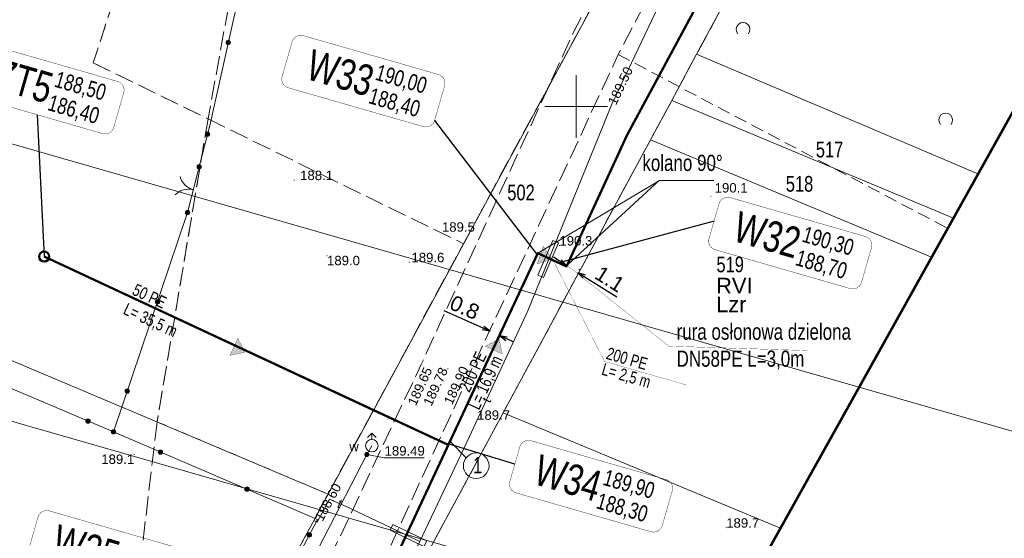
# Model space of a CAD drawing. Header units: metres. Extents: x 7482748 to 7484637, y 5684406 to 5687014.
# Tile 22 of 180: x 7483006 to 7483084, y 5684866 to 5684907. Entities that reach past the tile are written whole.
import ezdxf
from ezdxf.enums import TextEntityAlignment as Align
from ezdxf.lldxf.tags import DXFTag

# ---------------------------------------------------------------- set-up
doc = ezdxf.new("R2010")
doc.units = ezdxf.units.M
doc.header["$MEASUREMENT"] = 0
for name, pattern in [('1', [1.5, 1, -0.5]), ('KTJZ01_500', [2, 1.5, -0.5]), ('l217_500', [2, 1.5, -0.5]), ('l218_500', [1, 0.5, -0.5]), ('PTTL_500', [1.5, 1, -0.5])]:
    doc.linetypes.add(name, pattern=pattern)
for name, color, linetype, lineweight in [('.domiar', 250, 'Continuous', 9), ('.ks tłoczny', 104, 'Continuous', 50), ('_Dzialki', 7, 'Continuous', 0), ('_Dzialki_opis', 7, 'Continuous', 0), ('_Kontury', 7, 'Continuous', 0), ('_Kontury_opis', 7, 'Continuous', 0), ('_Podzial_sekcyjny_krzyze', 7, '1', 13), ('_Uzytki', 7, 'Continuous', 0), ('_Uzytki_opis', 7, 'Continuous', 0), ('_Zakres2', 7, 'Continuous', 0), ('GES__SUUS02_P', 7, 'Continuous', 13), ('GES__SUUS25_WP', 7, 'Continuous', 13), ('KTOK02', 7, 'KTOK02_500', 13), ('KTOK05_01', 7, 'Continuous', 13), ('PTTL02_P', 7, 'Continuous', 13), ('RTPW01_P', 7, 'Continuous', 0), ('RTPW02_P', 7, 'Continuous', 0)]:
    doc.layers.add(name, color=color, linetype=linetype, lineweight=lineweight)
doc.layers.add('_ramki_nieplotowane', color=7, linetype='Continuous', lineweight=0, plot=False)
for name, color, linetype, lineweight, true_color, transparency in [('GES__SUPS01_07G', 7, 'Continuous', 13, 0xff9100, 0.25), ('GES__SUPS01_08G', 5, 'Continuous', 13, 0x0000ff, 0.25), ('GES__SUPT_pT', 7, 'Continuous', 13, 0xff9100, 0.25)]:
    doc.layers.add(name, color=color, linetype=linetype, lineweight=lineweight, true_color=true_color, transparency=transparency)
for name, color, linetype, lineweight, true_color in [('GES__SUPS01_07P', 7, 'Continuous', 13, 0xff9100), ('GES__SUPS01_08L', 5, 'Continuous', 13, 0x0000ff), ('GES__SUPS01_08P', 5, 'Continuous', 13, 0x0000ff), ('GES__SUPT_pL', 7, 'Continuous', 13, 0xff9100), ('GES__SUPW_01_pL', 5, 'Continuous', 13, 0x0000ff)]:
    doc.layers.add(name, color=color, linetype=linetype, lineweight=lineweight, true_color=true_color)
for name, color, linetype, lineweight, transparency in [('GES__SUUS_ET_08T', 7, 'Continuous', 13, 0.25), ('KTJZ01_O', 7, 'KTJZ01_500', 13, 0.5), ('PTTL02_O', 7, 'PTTL_500', 13, 0.5), ('RTPW01_G', 7, 'Continuous', 13, 0.25), ('RTPW02_G', 7, 'Continuous', 13, 0.25)]:
    doc.layers.add(name, color=color, linetype=linetype, lineweight=lineweight, transparency=transparency)
doc.layers.add('IS_kanalizacja_sanitarna', color=7, linetype='SOLID', true_color=0x000000)
doc.layers.add('IS_Opisy_działek_Net', color=7, linetype='SOLID', true_color=0x000000)
doc.layers.add('IS_Węzeł_sieci_kanalizacyjnej_-_opisy', color=7, linetype='Continuous')
doc.styles.get("Standard").update_dxf_attribs({"font": 'simplex.shx', "width": 0.75})
doc.styles.add('STYL_ARIAL', font='simplex.shx', dxfattribs={"width": 0.75, "oblique": 0.1})
doc.styles.add('Style-Arial', font='arial.ttf')
doc.linetypes.add('KTOK02_500', pattern='A,0.5,[117,IS_LineDef.shx,S=0.01,R=0,X=0,Y=0],0.5', length=1)
tags = doc.linetypes.add('SOLID', pattern=[10, 10, 0]).pattern_tags.tags
tags[6:7] = [DXFTag(74, 4), DXFTag(75, 0), DXFTag(340, '0'), DXFTag(46, 0.0), DXFTag(50, 0.0), DXFTag(44, 0.0), DXFTag(45, 0.0)]
tags[4:5] = [DXFTag(74, 4), DXFTag(75, 0), DXFTag(340, '0'), DXFTag(46, 0.0), DXFTag(50, 0.0), DXFTag(44, 0.0), DXFTag(45, 0.0)]
doc.dimstyles.get("Standard").update_dxf_attribs({"dimtxt": 0.18, "dimasz": 0.18, "dimexe": 0.18, "dimexo": 0.0625, "dimgap": 0.09, "dimtad": 0, "dimtih": 1, "dimtoh": 1, "dimdec": 4, "dimzin": 0, "dimdsep": 46, "dimtxsty": 'Standard', "dimcen": 0.09, "dimadec": 0, "dimazin": 0, "dimtfac": 1, "dimtdec": 4, "dimtofl": 0, "dimtmove": 0, "dimatfit": 3, "dimfxl": 0, "dimtolj": 1, "dimtzin": 0, "dimarcsym": 0})

# ---------------------------------------------------------------- blocks, each defined once
blk = doc.blocks.new('SUPS01')
at = {"layer": 'GES__SUPS01_08P', "linetype": 'Continuous', "lineweight": 13}
h = blk.add_hatch(color=256, dxfattribs=at)
edge = h.paths.add_edge_path()
edge.add_arc((0, 0), 0.045, 0, 360)
blk = doc.blocks.new('SUUS02')
at = {"layer": 'GES__SUUS02_P', "linetype": 'Continuous', "lineweight": 13}
for p, q in [((0, 1), (-0.35, 0.65)), ((0, 0.5), (0, 1)), ((0, 1), (0.35, 0.65))]:
    blk.add_line(p, q, dxfattribs=at)
blk.add_circle((0, 0), 0.5, dxfattribs=at)
blk = doc.blocks.new('SUUS25_132')
at = {"layer": 'GES__SUUS25_WP', "linetype": 'Continuous', "lineweight": 13}
h = blk.add_hatch(color=256, dxfattribs=at)
edge = h.paths.add_edge_path()
edge.add_arc((0, 0), 0.2, 0, 360)
blk = doc.blocks.new('RTPW01')
at = {"layer": 'RTPW01_P', "linetype": 'Continuous', "lineweight": 0}
h = blk.add_hatch(color=256, dxfattribs=at)
edge = h.paths.add_edge_path()
edge.add_arc((0, 0), 0.045, 0, 360)
blk = doc.blocks.new('RTPW01_3')
at = {"layer": 'RTPW02_P', "linetype": 'Continuous', "lineweight": 0}
h = blk.add_hatch(color=256, dxfattribs=at)
edge = h.paths.add_edge_path()
edge.add_arc((0, 0), 0.045, 0, 360)
blk = doc.blocks.new('RTPW01_2')
at = {"layer": 'RTPW01_P', "linetype": 'Continuous', "lineweight": 0}
h = blk.add_hatch(color=256, dxfattribs=at)
edge = h.paths.add_edge_path()
edge.add_arc((0, 0), 0.045, 0, 360)
blk = doc.blocks.new('PTTL02')
at = {"layer": 'PTTL02_P', "linetype": 'Continuous', "lineweight": 13}
blk.add_arc((0, 0), 0.55, 320.48, 219.52, dxfattribs=at)
blk = doc.blocks.new('SUPS01_7')
at = {"layer": 'GES__SUPS01_07P', "linetype": 'Continuous', "lineweight": 13}
h = blk.add_hatch(color=256, dxfattribs=at)
edge = h.paths.add_edge_path()
edge.add_arc((0, 0), 0.045, 0, 360)
blk = doc.blocks.new('TerminatorOpen_0.5')
at = {"color": 0, "linetype": 'ByBlock', "lineweight": -2}
for q in [(-1, 0.25), (-1, 0), (-1, -0.25)]:
    blk.add_line((0, 0), q, dxfattribs=at)
blk = doc.blocks.new('*D789')
at = {"layer": '.domiar', "color": 0, "linetype": 'Continuous', "lineweight": -2, "transparency": 16777216}
for p, q in [((7483042.589, 5684882.348), (7483039.484, 5684883.727)), ((7483043.263, 5684882.364), (7483043.268, 5684882.374)), ((7483044.017, 5684882.029), (7483044.021, 5684882.04)), ((7483044.457, 5684881.518), (7483045.014, 5684881.27))]:
    blk.add_line(p, q, dxfattribs=at)
at = {"layer": 'Defpoints', "color": 0, "linetype": 'Continuous', "transparency": 16777216}
for p in [(7483043.142, 5684882.09), (7483043.146, 5684882.1), (7483043.895, 5684881.755)]:
    blk.add_point(p, dxfattribs=at)
at = {"layer": '.domiar', "color": 0, "linetype": 'Continuous', "lineweight": -2, "transparency": 16777216, "xscale": 0.61, "yscale": 0.61, "zscale": 0.61}
for p, rotation in [((7483043.146, 5684882.1), 336.0509798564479), ((7483043.9, 5684881.766), 156.050979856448)]:
    blk.add_blockref('TerminatorOpen_0.5', p, dxfattribs=dict(at, rotation=rotation))
at = {"layer": '.domiar', "color": 0, "linetype": 'Continuous', "transparency": 16777216, "insert": (7483041.128, 5684883.995), "char_height": 1.2, "attachment_point": 5, "rotation": 336.05098, "style": 'Style-Arial'}
blk.add_mtext('\\A1;0.8', dxfattribs=at)
blk = doc.blocks.new('*D790')
at = {"layer": '.domiar', "color": 0, "linetype": 'Continuous', "lineweight": -2, "transparency": 16777216}
for p, q in [((7483048.723, 5684887.67), (7483048.205, 5684887.993)), ((7483049.355, 5684887.531), (7483049.399, 5684887.601)), ((7483050.248, 5684886.973), (7483050.292, 5684887.043)), ((7483050.65, 5684886.466), (7483053.237, 5684884.85))]:
    blk.add_line(p, q, dxfattribs=at)
at = {"layer": 'Defpoints', "color": 0, "linetype": 'Continuous', "transparency": 16777216}
for p in [(7483049.196, 5684887.276), (7483050.089, 5684886.719), (7483050.133, 5684886.789)]:
    blk.add_point(p, dxfattribs=at)
at = {"layer": '.domiar', "color": 0, "linetype": 'Continuous', "lineweight": -2, "transparency": 16777216, "xscale": 0.61, "yscale": 0.61, "zscale": 0.61}
for p, rotation in [((7483049.24, 5684887.347), 328.0108990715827), ((7483050.133, 5684886.789), 148.0108990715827)]:
    blk.add_blockref('TerminatorOpen_0.5', p, dxfattribs=dict(at, rotation=rotation))
at = {"layer": '.domiar', "color": 0, "linetype": 'Continuous', "transparency": 16777216, "insert": (7483052.681, 5684886.262), "char_height": 1.2, "attachment_point": 5, "rotation": 328.0109, "style": 'Style-Arial'}
blk.add_mtext('\\A1;1.1', dxfattribs=at)

msp = doc.modelspace()

# ---------------------------------------------------------------- hatches: boundary and pattern name
at = {"layer": 'IS_kanalizacja_sanitarna', "linetype": 'Continuous', "ltscale": 0.01}
for points in [[(7483048.09649, 5684887.84963), (7483047.38257, 5684888.87569), (7483046.91157, 5684887.45156)], [(7483023.65767, 5684880.4324), (7483023.06907, 5684881.53515), (7483022.43423, 5684880.17611)], [(7483043.8697, 5684881.49964), (7483042.76696, 5684880.91104), (7483044.12599, 5684880.2762)]]:
    msp.add_hatch(color=256, dxfattribs=at).paths.add_polyline_path(points)
at = {"layer": 'KTOK05_01', "linetype": 'Continuous', "lineweight": 13}
h = msp.add_hatch(color=256, dxfattribs=at)
edge = h.paths.add_edge_path()
edge.add_arc((7483022.31462, 5684905.10047), 0.175, 0, 360)
h = msp.add_hatch(color=256, dxfattribs=at)
edge = h.paths.add_edge_path()
edge.add_arc((7483020.65615, 5684897.78645), 0.175, 0, 360)
h = msp.add_hatch(color=256, dxfattribs=at)
edge = h.paths.add_edge_path()
edge.add_arc((7483020, 5684895.2), 0.175, 0, 360)
h = msp.add_hatch(color=256, dxfattribs=at)
edge = h.paths.add_edge_path()
edge.add_arc((7483019.07, 5684891.55), 0.175, 0, 360)
h = msp.add_hatch(color=256, dxfattribs=at)
edge = h.paths.add_edge_path()
edge.add_arc((7483016.66901, 5684884.4447), 0.175, 0, 360)
h = msp.add_hatch(color=256, dxfattribs=at)
edge = h.paths.add_edge_path()
edge.add_arc((7483014.26802, 5684877.3394), 0.175, 0, 360)
h = msp.add_hatch(color=256, dxfattribs=at)
edge = h.paths.add_edge_path()
edge.add_arc((7483011.14116, 5684874.95334), 0.175, 0, 360)
h = msp.add_hatch(color=256, dxfattribs=at)
edge = h.paths.add_edge_path()
edge.add_arc((7483013.17, 5684874.09), 0.175, 0, 360)
h = msp.add_hatch(color=256, dxfattribs=at)
edge = h.paths.add_edge_path()
edge.add_arc((7483016.91017, 5684872.48477), 0.175, 0, 360)
h = msp.add_hatch(color=256, dxfattribs=at)
edge = h.paths.add_edge_path()
edge.add_arc((7483023.80222, 5684869.52679), 0.175, 0, 360)
h = msp.add_hatch(color=256, dxfattribs=at)
edge = h.paths.add_edge_path()
edge.add_arc((7483028.76041, 5684865.88259), 0.175, 0, 360)

# ---------------------------------------------------------------- linework, layer by layer
at = {"layer": '.domiar', "linetype": 'Continuous'}
for points in [[(7483046.95099, 5684888.32425), (7483056.63367, 5684894.11869)], [(7483049.27609, 5684887.37022), (7483056.61839, 5684894.11869), (7483056.61839, 5684894.11869)], [(7483056.63367, 5684894.11869), (7483060.97458, 5684894.11869)], [(7483039.96459, 5684873.32246), (7483041.24199, 5684872.02389)]]:
    msp.add_lwpolyline(points, dxfattribs=at)
at = {"layer": '.domiar', "linetype": 'Continuous', "lineweight": 20}
for points in [[(7483047.41472, 5684886.3809), (7483048.60788, 5684889.13342), (7483048.14912, 5684889.33228), (7483046.95597, 5684886.57976), (7483047.41472, 5684886.3809)], [(7483035.18401, 5684866.25995), (7483037.88622, 5684864.95685), (7483038.1034, 5684865.40722), (7483035.4012, 5684866.71032), (7483035.18401, 5684866.25995)]]:
    msp.add_lwpolyline(points, dxfattribs=at)
at = {"layer": '.domiar', "linetype": 'Continuous'}
msp.add_circle((7483042.04375, 5684871.3913), 1.02127, dxfattribs=at)
at = {"layer": '.ks tłoczny', "linetype": 'Continuous'}
for points in [[(7483102.48944, 5684987.7299), (7483099.99512, 5684987.51727), (7483076.29957, 5684953.04078), (7483082.12107, 5684948.22731), (7483065.36493, 5684918.74901), (7483054.07474, 5684897.74814)], [(7483029.00851, 5684848.30335), (7483027.25929, 5684849.18874), (7483035.86049, 5684864.54247), (7483042.25427, 5684878.2529), (7483046.95099, 5684888.32425), (7483049.22654, 5684887.26306), (7483054.07474, 5684897.74814)], [(7483007.65466, 5684888.05091), (7483039.82682, 5684873.04762)], [(7483007.65466, 5684888.05091), (7483033.86796, 5684875.82649)]]:
    msp.add_lwpolyline(points, dxfattribs=at)
at = {"layer": '.ks tłoczny', "color": 111, "linetype": 'Continuous', "true_color": 0x70ffb8}
msp.add_lwpolyline([(7483039.82682, 5684873.04762), (7483033.86796, 5684875.82649)], dxfattribs=at)
at = {"layer": '.ks tłoczny', "linetype": 'Continuous'}
msp.add_circle((7483007.65466, 5684888.05091), 0.4, dxfattribs=at)
msp.add_circle((7483007.65466, 5684888.05091), 0.4, dxfattribs=at)
at = {"layer": '_Dzialki', "color": 96, "linetype": 'Continuous', "true_color": 0x008000, "flags": 128}
for points in [[(7483030.25, 5684869.14), (7483100.84, 5684999.6)], [(7483069.92, 5684923.3), (7483059.59, 5684904.16)], [(7483059.59, 5684904.16), (7483057.61, 5684900.48)], [(7483081.99, 5684894.63), (7483059.59, 5684904.16)], [(7483030.25, 5684869.14), (7482954.84, 5684900.97)], [(7483057.61, 5684900.48), (7483055.91, 5684897.34)], [(7483080.04, 5684891.12), (7483057.61, 5684900.48)], [(7483055.91, 5684897.34), (7483044.19, 5684875.6)], [(7483078.3, 5684888), (7483055.91, 5684897.34)], [(7483044.19, 5684875.6), (7483036.46, 5684861.26)], [(7483066.27, 5684866.41), (7483044.19, 5684875.6)], [(7483011.97, 5684835.37), (7483030.25, 5684869.14)]]:
    msp.add_lwpolyline(points, dxfattribs=at)
at = {"layer": '_Kontury', "color": 96, "linetype": 'l217_500', "true_color": 0x008000, "flags": 128}
for points in [[(7483018.18, 5684923.68), (7483011.56, 5684903.48)], [(7483025.17, 5684923.68), (7483020.7, 5684899.01)], [(7483069.92, 5684923.3), (7483059.59, 5684904.16)], [(7483041.03, 5684889.07), (7483058.22, 5684920.83)], [(7483059.59, 5684904.16), (7483057.61, 5684900.48)], [(7483011.56, 5684903.48), (7483020.7, 5684899.01)], [(7483057.61, 5684900.48), (7483055.91, 5684897.34)], [(7483020.7, 5684899.01), (7483016.64, 5684874.89)], [(7483020.7, 5684899.01), (7483041.03, 5684889.07)], [(7483055.91, 5684897.34), (7483044.19, 5684875.6)], [(7483030.25, 5684869.14), (7483041.03, 5684889.07)], [(7483044.19, 5684875.6), (7483036.46, 5684861.26)], [(7483016.64, 5684874.89), (7483011.97, 5684835.37)], [(7483011.97, 5684835.37), (7483030.25, 5684869.14)]]:
    msp.add_lwpolyline(points, dxfattribs=at)
at = {"layer": '_Podzial_sekcyjny_krzyze', "linetype": 'Continuous'}
for p, q in [((7483050, 5684897.5), (7483050, 5684902.5)), ((7483047.5, 5684900), (7483052.5, 5684900))]:
    msp.add_line(p, q, dxfattribs=at)
at = {"layer": '_ramki_nieplotowane', "color": 3, "linetype": 'Continuous', "lineweight": 0, "flags": 128}
for points in [[(7482859.59, 5684916.76), (7483145.04, 5684834.73), (7483261.18, 5685238.87), (7482975.72, 5685320.9), (7482859.59, 5684916.76)], [(7482815.36, 5684514.04), (7483100.82, 5684432.01), (7483216.95, 5684836.15), (7482931.5, 5684918.18), (7482815.36, 5684514.04)]]:
    msp.add_lwpolyline(points, close=True, dxfattribs=at)
at = {"layer": '_Uzytki', "color": 96, "linetype": 'l218_500', "true_color": 0x008000, "flags": 128}
for points in [[(7483018.18, 5684923.68), (7483011.56, 5684903.48)], [(7483069.92, 5684923.3), (7483059.59, 5684904.16)], [(7483041.03, 5684889.07), (7483058.22, 5684920.83)], [(7483059.59, 5684904.16), (7483057.61, 5684900.48)], [(7483011.56, 5684903.48), (7483020.7, 5684899.01)], [(7483057.61, 5684900.48), (7483055.91, 5684897.34)], [(7483016.64, 5684874.89), (7483020.7, 5684899.01)], [(7483055.91, 5684897.34), (7483044.19, 5684875.6)], [(7483030.25, 5684869.14), (7483041.03, 5684889.07)], [(7483044.19, 5684875.6), (7483036.46, 5684861.26)], [(7483030.25, 5684869.14), (7483016.64, 5684874.89)], [(7483011.97, 5684835.37), (7483030.25, 5684869.14)]]:
    msp.add_lwpolyline(points, dxfattribs=at)
at = {"layer": '_Zakres2', "color": 250, "linetype": 'Continuous', "lineweight": 53, "flags": 128}
msp.add_lwpolyline([(7483096.11, 5684919.96), (7483039.08, 5684817.62), (7483036.61, 5684813.88), (7483010.05, 5684779.5), (7483004.86, 5684774.26), (7482998.22, 5684770.3), (7482989.37, 5684766.48), (7482989.63, 5684754.69), (7483011.57, 5684690.34), (7483013.17, 5684679.95), (7483016.73, 5684657.1), (7483121.53, 5684669.63)], dxfattribs=at)
at = {"layer": 'GES__SUPS01_08L', "linetype": 'Continuous', "lineweight": 13, "flags": 128}
msp.add_lwpolyline([(7483033.34, 5684872.29), (7483034.75, 5684872.03), (7483037.91, 5684872.03)], dxfattribs=at)
at = {"layer": 'GES__SUPT_pL', "linetype": 'Continuous', "lineweight": 13, "flags": 128}
for points in [[(7483059.15, 5684913.48), (7483052.83, 5684900.2), (7483046.16, 5684883.74), (7483041.52, 5684873.73), (7483037.55, 5684865.35), (7483032.2, 5684855.13), (7483026.25, 5684844.34), (7483021.06, 5684836.29), (7483018.33, 5684832.1), (7483009.57, 5684819.46)], [(7483037.55, 5684865.35), (7483031.93, 5684868.05), (7483030.38, 5684868.74), (7483029.38, 5684866.9), (7483029.11, 5684867.04)]]:
    msp.add_lwpolyline(points, dxfattribs=at)
at = {"layer": 'GES__SUPW_01_pL', "linetype": 'Continuous', "lineweight": 13}
msp.add_line((7483033.34, 5684872.29), (7483033.74, 5684872.99), dxfattribs=at)
at = {"layer": 'GES__SUPW_01_pL', "linetype": 'Continuous', "lineweight": 13, "flags": 128}
msp.add_lwpolyline([(7482978.13, 5684794.38), (7482978.57, 5684794.47), (7482982.8, 5684794.79), (7482994.54, 5684807.84), (7483002.36, 5684818.13), (7483010.16, 5684829.75), (7483019.64, 5684845.74), (7483033.34, 5684872.29)], dxfattribs=at)
at = {"layer": 'IS_kanalizacja_sanitarna', "linetype": 'Continuous', "ltscale": 0.01, "const_width": 0.02}
for points in [[(7483048.09649, 5684887.84963), (7483047.38257, 5684888.87569), (7483046.91157, 5684887.45156), (7483048.09649, 5684887.84963)], [(7483023.65767, 5684880.4324), (7483023.06907, 5684881.53515), (7483022.43423, 5684880.17611), (7483023.65767, 5684880.4324)], [(7483043.8697, 5684881.49964), (7483042.76696, 5684880.91104), (7483044.12599, 5684880.2762), (7483043.8697, 5684881.49964)], [(7483034.9809, 5684875.03266), (7483035.06555, 5684875.21387)], [(7483038.605, 5684873.33976), (7483038.68964, 5684873.52096)]]:
    msp.add_lwpolyline(points, dxfattribs=at)
at = {"layer": 'IS_Opisy_działek_Net', "linetype": 'Continuous', "ltscale": 0.01, "const_width": 0.02}
for points in [[(7483048.11884, 5684887.84224), (7483052.26123, 5684879.7014), (7483058.77657, 5684877.82559)], [(7483049.02192, 5684887.5728), (7483057.37335, 5684880.91649), (7483068.39553, 5684880.56769)]]:
    msp.add_lwpolyline(points, dxfattribs=at)
at = {"layer": 'IS_Węzeł_sieci_kanalizacyjnej_-_opisy', "color": 18, "linetype": 'SOLID', "ltscale": 0.01, "true_color": 0x000000, "const_width": 0.03}
for points in [[(7483000.08502, 5684901.363), (7483012.2989, 5684897.84654, 0.414214), (7483013.18999, 5684898.33924), (7483013.9868, 5684901.10682, 0.414214), (7483013.4941, 5684901.99792), (7483001.28023, 5684905.51437, 0.414214), (7483000.38913, 5684905.02167), (7482999.59233, 5684902.25409, 0.414214), (7483000.08502, 5684901.363)], [(7483027.08967, 5684901.49393), (7483037.84288, 5684898.39802, 0.414214), (7483038.73398, 5684898.89071), (7483039.53078, 5684901.65829, 0.414214), (7483039.03809, 5684902.54939), (7483028.28488, 5684905.6453, 0.414214), (7483027.39379, 5684905.15261), (7483026.59698, 5684902.38503, 0.414214), (7483027.08967, 5684901.49393)], [(7483061.07149, 5684888.59603), (7483071.82469, 5684885.50012, 0.414214), (7483072.71579, 5684885.99281), (7483073.51259, 5684888.76039, 0.414214), (7483073.0199, 5684889.65149), (7483062.26669, 5684892.74741, 0.414214), (7483061.3756, 5684892.25471), (7483060.57879, 5684889.48713, 0.414214), (7483061.07149, 5684888.59603)], [(7483045.21274, 5684869.23284), (7483055.96595, 5684866.13692, 0.414214), (7483056.85704, 5684866.62961), (7483057.65385, 5684869.39719, 0.414214), (7483057.16115, 5684870.28829), (7483046.40795, 5684873.38421, 0.414214), (7483045.51685, 5684872.89151), (7483044.72005, 5684870.12393, 0.414214), (7483045.21274, 5684869.23284)], [(7483006.8623, 5684863.64901), (7483017.6155, 5684860.55309, 0.414214), (7483018.5066, 5684861.04579), (7483019.30341, 5684863.81337, 0.414214), (7483018.81071, 5684864.70446), (7483008.05751, 5684867.80038, 0.414214), (7483007.16641, 5684867.30769), (7483006.36961, 5684864.54011, 0.414214), (7483006.8623, 5684863.64901)]]:
    msp.add_lwpolyline(points, format="xyb", dxfattribs=at)
at = {"layer": 'IS_Węzeł_sieci_kanalizacyjnej_-_opisy', "color": 18, "linetype": 'SOLID', "ltscale": 0.01, "true_color": 0x000000}
for points in [[(7483007.09647, 5684899.34436), (7483007.65466, 5684888.05091)], [(7483038.73398, 5684898.89071), (7483046.88671, 5684888.18642)], [(7483060.97719, 5684890.87092), (7483048.82368, 5684887.60913)], [(7483045.11845, 5684871.50772), (7483039.82682, 5684873.13205)]]:
    msp.add_lwpolyline(points, dxfattribs=at)
at = {"layer": 'KTJZ01_O', "linetype": 'KTJZ01_500', "lineweight": 13, "flags": 128}
msp.add_lwpolyline([(7483107.96, 5684987.3), (7483105.89, 5684984.62), (7483097.08, 5684979.66), (7483094.58, 5684977.26), (7483089.33, 5684970.52), (7483067, 5684936.52), (7483055.75, 5684917.62), (7483049.83, 5684905.98), (7483037.64, 5684879.4), (7483029.19, 5684861.49), (7483025.17, 5684853.29), (7483022.11, 5684847.59), (7483021.63, 5684846.81), (7483013.71, 5684833.78), (7483005.9, 5684822.09), (7483001.32, 5684815.77), (7482995.38, 5684808.22), (7482983.67, 5684795.02), (7482979.12, 5684792.16), (7482971.94, 5684789.11), (7482965.64, 5684787.37), (7482952.3, 5684783.58), (7482951.95, 5684779.47), (7482966.92, 5684783.52), (7482975.32, 5684785.98), (7482981.09, 5684788.49), (7482989.8, 5684795.34), (7482998.63, 5684805.86), (7483009.22, 5684819.92), (7483017.36, 5684832.17), (7483026, 5684846.32), (7483032.98, 5684860.11), (7483041.71, 5684879.11), (7483053.36, 5684904.14), (7483059.52, 5684916.03), (7483070.43, 5684934.47), (7483092.38, 5684967.95), (7483097.45, 5684974.47), (7483099.72, 5684976.27), (7483102.53, 5684977.73), (7483104.57, 5684977.71), (7483106.41, 5684976.87), (7483108.42, 5684974.83)], dxfattribs=at)
at = {"layer": 'KTOK02', "linetype": 'Continuous', "lineweight": 13}
msp.add_line((7483019.07, 5684891.55), (7483020, 5684895.2), dxfattribs=at)
for centre, start, end in [((7483019.91, 5684894.83), 195.71, 255.71), ((7483019.16, 5684891.92), 75.71, 135.71)]:
    msp.add_arc(centre, 1.5, start, end, dxfattribs=at)
at = {"layer": 'KTOK05_01', "linetype": 'Continuous', "lineweight": 13}
msp.add_line((7483004.24, 5684877.89), (7483013.17, 5684874.09), dxfattribs=at)
at = {"layer": 'KTOK05_01', "linetype": 'Continuous', "lineweight": 13, "flags": 128}
for points in [[(7483023.95, 5684912.42), (7483020.86, 5684898.59), (7483020, 5684895.2)], [(7483019.07, 5684891.55), (7483013.17, 5684874.09), (7483029.41, 5684867.12), (7483022.47, 5684853.9), (7483018.44, 5684854.19)]]:
    msp.add_lwpolyline(points, dxfattribs=at)
at = {"layer": 'KTOK05_01', "linetype": 'Continuous', "lineweight": 13}
for centre in [(7483022.31, 5684905.1), (7483020.66, 5684897.79), (7483020, 5684895.2), (7483019.07, 5684891.55), (7483016.67, 5684884.44), (7483014.27, 5684877.34), (7483011.14, 5684874.95), (7483013.17, 5684874.09), (7483016.91, 5684872.48), (7483023.8, 5684869.53), (7483028.76, 5684865.88)]:
    msp.add_circle(centre, 0.175, dxfattribs=at)
at = {"layer": 'PTTL02_O', "linetype": 'PTTL_500', "lineweight": 13, "flags": 128}
msp.add_lwpolyline([(7483053.36, 5684904.14), (7483079.58, 5684890.3)], dxfattribs=at)

# ---------------------------------------------------------------- block references
at = {"layer": 'GES__SUPS01_07P', "linetype": 'Continuous', "lineweight": 13, "rotation": 270}
for p in [(7483052.83, 5684900.2), (7483030.38, 5684868.74)]:
    msp.add_blockref('SUPS01_7', p, dxfattribs=at)
at = {"layer": 'GES__SUPS01_08P', "linetype": 'Continuous', "lineweight": 13}
msp.add_blockref('SUPS01', (7483033.34, 5684872.29), dxfattribs=at)
at = {"layer": 'GES__SUUS02_P', "linetype": 'Continuous', "lineweight": 13}
msp.add_blockref('SUUS02', (7483033.74, 5684872.99), dxfattribs=at)
at = {"layer": 'GES__SUUS25_WP', "linetype": 'Continuous', "lineweight": 13, "rotation": 214.77}
msp.add_blockref('SUUS25_132', (7483033.34, 5684872.29), dxfattribs=at)
at = {"layer": 'PTTL02_P', "linetype": 'Continuous', "lineweight": 13}
for p in [(7483063.29, 5684906.14), (7483079.42, 5684898.93)]:
    msp.add_blockref('PTTL02', p, dxfattribs=at)
at = {"layer": 'RTPW01_P', "linetype": 'Continuous', "lineweight": 0}
for name, p in [('RTPW01_2', (7483027.55, 5684894.14)), ('RTPW01', (7483060.73, 5684892.85)), ('RTPW01', (7483041.94, 5684890.78)), ('RTPW01', (7483048.67, 5684888.93)), ('RTPW01', (7483030.17, 5684888.11)), ('RTPW01_2', (7483036.72, 5684887.6)), ('RTPW01', (7483042.12, 5684875.05)), ('RTPW01', (7483014.82, 5684872.29)), ('RTPW01', (7483061.95, 5684866.46))]:
    msp.add_blockref(name, p, dxfattribs=at)
at = {"layer": 'RTPW02_P', "linetype": 'Continuous', "lineweight": 0}
for p in [(7483037.64, 5684879.4), (7483039.78, 5684879.11), (7483041.71, 5684879.11)]:
    msp.add_blockref('RTPW01_3', p, dxfattribs=at)

# ---------------------------------------------------------------- texts
at = {"layer": '_Dzialki_opis', "color": 96, "true_color": 0x008000, "char_height": 1.25, "attachment_point": 7, "line_spacing_factor": 0.6, "style": 'STYL_ARIAL'}
for s, insert in [('\\fArial|b0|i0|c238238|p39;517', (7483069.08, 5684895.93)), ('\\fArial|b0|i0|c238238|p39;518', (7483066.69, 5684893.2)), ('\\fArial|b0|i0|c238238|p39;502', (7483044.52, 5684892.51)), ('\\fArial|b0|i0|c238238|p39;519', (7483061.17, 5684886.78))]:
    msp.add_mtext(s, dxfattribs=dict(at, insert=insert))
at = {"layer": '_Kontury_opis', "color": 96, "linetype": 'Continuous', "lineweight": 13, "true_color": 0x008000, "style": 'Style-Arial'}
msp.add_text('RVI', height=1.25, dxfattribs=at).set_placement((7483061.14, 5684885.11))
at = {"layer": '_Uzytki_opis', "color": 96, "linetype": 'Continuous', "lineweight": 13, "true_color": 0x008000, "style": 'Style-Arial'}
msp.add_text('Lzr', height=1.25, dxfattribs=at).set_placement((7483061.14, 5684883.62))
at = {"layer": 'GES__SUPS01_07G', "linetype": 'Continuous', "lineweight": 13, "style": 'Style-Arial'}
for s, rotation, p in [('189.50', 64.55, (7483052.83, 5684900.2)), ('188.60', 61.48, (7483029.48, 5684867.09))]:
    msp.add_text(s, height=0.75, rotation=rotation, dxfattribs=at).set_placement(p, align=Align.MIDDLE_LEFT)
at = {"layer": 'GES__SUPS01_08G', "linetype": 'Continuous', "lineweight": 13, "style": 'Style-Arial'}
msp.add_text('189.49', height=0.75, dxfattribs=at).set_placement((7483034.75, 5684872.2))
at = {"layer": 'GES__SUPT_pT', "linetype": 'Continuous', "lineweight": 13, "style": 'Style-Arial'}
for rotation, p in [(65.13, (7483042.86, 5684876.63)), (336, (7483031.19, 5684868.38))]:
    msp.add_text('t', height=0.75, rotation=rotation, dxfattribs=at).set_placement(p, align=Align.MIDDLE_CENTER)
at = {"layer": 'GES__SUUS_ET_08T', "linetype": 'Continuous', "lineweight": 13, "style": 'Style-Arial'}
msp.add_text('w', height=0.75, dxfattribs=at).set_placement((7483032.7, 5684872.55), align=Align.RIGHT)
at = {"layer": 'IS_Opisy_działek_Net', "linetype": 'Continuous', "ltscale": 0.01}
for s, insert, char_height, attachment_point, rotation in [('{\\fArial|b0|i0|c238|p34;50 PE}', (7483014.58268, 5684885.04042), 0.9648, 7, 334.9385491), ('\\fArial|b0|i0;L= 35,5 m', (7483014.2777, 5684884.38821), 0.9648, 1, 334.9385491), ('{\\fArial|b0|i0|c238|p34;200 PE}', (7483052.32099, 5684879.90897), 0.9648, 7, 343.9385491), ('{\\fArial|b0|i0|c238|p34;200 PE}', (7483041.51392, 5684877.16684), 0.9648, 7, 64.9385491), ('\\fArial|b0|i0;L= 16,9 m', (7483041.39254, 5684876.18137), 0.9648, 1, 64.9385491), ('\\fArial|b0|i0;L= 2,5 m', (7483052.22935, 5684879.59069), 0.9648, 1, 343.9385491), ('{\\fArial|b0|i0|c238|p34;1}', (7483041.79535, 5684872.08385), 1.2888, 1, 359.4046962)]:
    msp.add_mtext(s, dxfattribs=dict(at, insert=insert, char_height=char_height, attachment_point=attachment_point, rotation=rotation))
at = {"layer": 'IS_Opisy_działek_Net', "linetype": 'Continuous', "ltscale": 0.01, "insert": (7483057.99804, 5684879.03759), "char_height": 1.2888, "attachment_point": 7}
msp.add_mtext('{\\fArial|b0|i0|c238|p34;rura osłonowa dzielona\\PDN58PE L=3,0m}', dxfattribs=at)
at = {"layer": 'IS_Węzeł_sieci_kanalizacyjnej_-_opisy', "color": 18, "linetype": 'SOLID', "ltscale": 0.01, "true_color": 0x000000, "rotation": 343.9385491}
for s, insert, char_height, attachment_point in [('\\fArial|b0|i0;UZT5', (7483007.87469, 5684900.19048), 2.448, 9), ('\\fArial|b0|i0;W33', (7483033.41867, 5684900.74195), 2.448, 9), ('\\fArial|b0|i0;190,00', (7483033.86204, 5684901.92048), 1.2888, 7), ('\\fArial|b0|i0;188,50', (7483008.31806, 5684901.36901), 1.2888, 7), ('\\fArial|b0|i0;188,40', (7483033.7485, 5684901.5261), 1.2888, 1), ('\\fArial|b0|i0;186,40', (7483008.20452, 5684900.97463), 1.2888, 1), ('\\fArial|b0|i0;W32', (7483067.40048, 5684887.84405), 2.448, 9), ('\\fArial|b0|i0;190,30', (7483067.84385, 5684889.02259), 1.2888, 7), ('\\fArial|b0|i0;188,70', (7483067.73031, 5684888.62821), 1.2888, 1), ('\\fArial|b0|i0;W34', (7483051.54174, 5684868.48085), 2.448, 9), ('\\fArial|b0|i0;189,90', (7483051.98511, 5684869.65939), 1.2888, 7), ('\\fArial|b0|i0;188,30', (7483051.87157, 5684869.26501), 1.2888, 1), ('\\fArial|b0|i0;W35', (7483013.1913, 5684862.89702), 2.448, 9)]:
    msp.add_mtext(s, dxfattribs=dict(at, insert=insert, char_height=char_height, attachment_point=attachment_point))
at = {"layer": 'IS_Węzeł_sieci_kanalizacyjnej_-_opisy', "color": 18, "linetype": 'SOLID', "ltscale": 0.01, "true_color": 0x000000, "insert": (7483055.27434, 5684894.84794), "char_height": 1.2888, "attachment_point": 7}
msp.add_mtext('{\\fArial|b0|i0|c238|p34;kolano 90%%D}', dxfattribs=at)
at = {"layer": 'RTPW01_G', "linetype": 'Continuous', "lineweight": 13, "style": 'Style-Arial'}
for s, p in [('188.1', (7483028.03, 5684894.14)), ('190.1', (7483061.03, 5684893.15)), ('190.3', (7483048.67, 5684888.93)), ('189.6', (7483036.89, 5684887.6)), ('189.7', (7483042.12, 5684875.05)), ('189.7', (7483061.95, 5684866.46))]:
    msp.add_text(s, height=0.75, dxfattribs=at).set_placement(p)
for s, p in [('189.5', (7483041.94, 5684890.78)), ('189.1', (7483014.82, 5684872.29))]:
    msp.add_text(s, height=0.75, dxfattribs=at).set_placement(p, align=Align.TOP_RIGHT)
msp.add_text('189.0', height=0.75, dxfattribs=at).set_placement((7483030.17, 5684888.11), align=Align.TOP_LEFT)
at = {"layer": 'RTPW02_G', "linetype": 'Continuous', "lineweight": 13, "style": 'Style-Arial'}
for s, rotation, p in [('189.65', 65.36, (7483037.24, 5684876.11)), ('189.78', 65.32, (7483038.48, 5684876.09)), ('189.90', 65.04, (7483040.12, 5684876.18))]:
    msp.add_text(s, height=0.75, rotation=rotation, dxfattribs=at).set_placement(p)

# ---------------------------------------------------------------- dimensions: what is measured, and where the dimension line sits
at = {"layer": '.domiar', "color": 7, "linetype": 'Continuous'}
for base, p1, p2, angle, picture, middle in [((7483050.1331, 5684886.78885), (7483049.19636, 5684887.27636), (7483050.08925, 5684886.71865), 328.0108991, '*D790', (7483052.20263, 5684885.49622)), ((7483043.14615, 5684882.10014), (7483043.89493, 5684881.75517), (7483043.14155, 5684882.08979), 156.0509799, '*D789', (7483040.75757, 5684883.16106))]:
    dim = msp.add_linear_dim(base=base, p1=p1, p2=p2, angle=angle, dimstyle='Standard', override={"dimtxt": 1.2, "dimasz": 0.61, "dimexe": 0.3, "dimexo": 0.3, "dimgap": 0.3, "dimtad": 1, "dimtih": 0, "dimtoh": 0, "dimdec": 1, "dimzin": 11, "dimdsep": 0, "dimtxsty": 'Style-Arial', "dimblk": 'TerminatorOpen_0.5', "dimadec": 4, "dimazin": 3, "dimtdec": 1, "dimatfit": 1, "dimldrblk": 'TerminatorOpen_0.5', "dimfrac": 2, "dimtzin": 11}, dxfattribs=at)
    dim.commit()
    dim.dimension.update_dxf_attribs({"geometry": picture, "text_midpoint": middle, "dimtype": 161})

doc.saveas('drawing.dxf')
